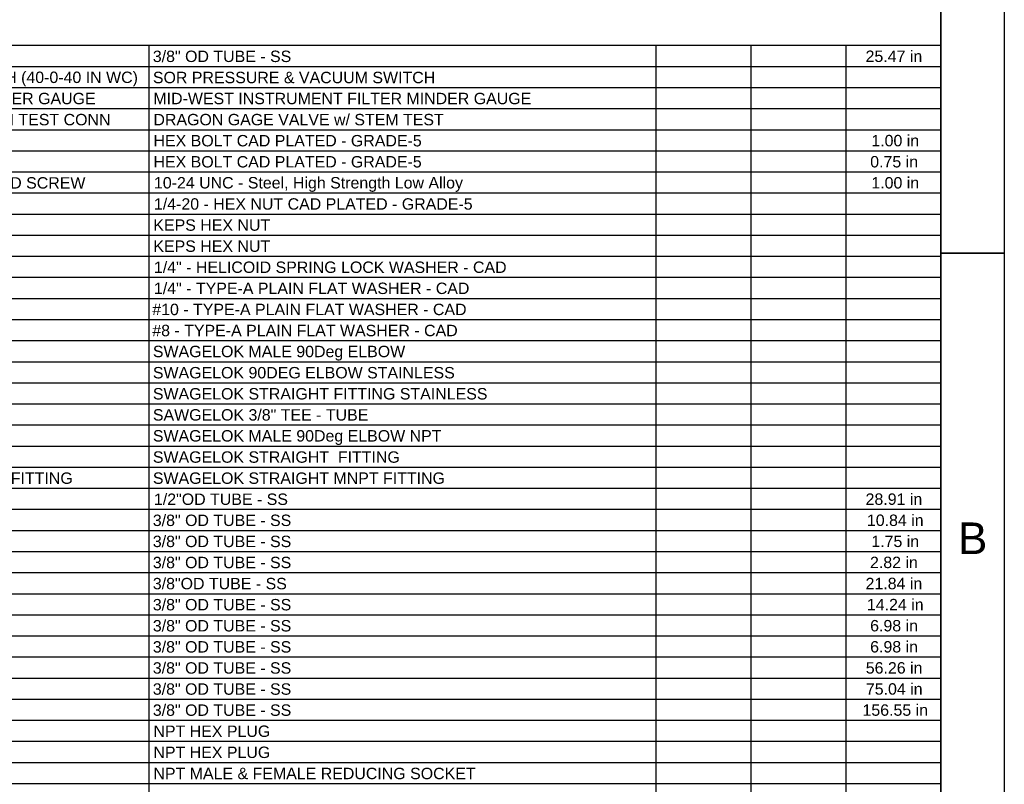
# Model space of a CAD drawing. Header units: inches. Extents: x 3 to 360, y 8 to 227.
# Tile 97 of 98: x 277 to 360, y 73 to 137. Entities that reach past the tile are written whole.
import ezdxf
from ezdxf.enums import TextEntityAlignment as Align

# ---------------------------------------------------------------- set-up
doc = ezdxf.new("R2010")
doc.units = ezdxf.units.IN
doc.header["$LTSCALE"] = 10.66666666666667
doc.header["$MEASUREMENT"] = 0
doc.layers.get('0').update_dxf_attribs({"lineweight": 25})
doc.layers.get('DEFPOINTS').update_dxf_attribs({"lineweight": 25})
doc.layers.add('BORDER', color=7, linetype='Continuous', lineweight=25)
doc.layers.add('BORDER_TEXT', color=7, linetype='Continuous', lineweight=25)
doc.styles.add('DEFAULT-ANSIByLayer-SMALL', font='arial.ttf')
doc.styles.add('Text Style153', font='arial.ttf')

# ---------------------------------------------------------------- blocks, each defined once
blk = doc.blocks.new('Borders ProEnergy ANSI-D')
at = {"layer": 'BORDER', "lineweight": 35}
for p, q in [((33.25, 20.75), (33.25, 1.249999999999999)), ((33.25, 11), (33.75, 11))]:
    blk.add_line(p, q, dxfattribs=at)
at = {"layer": 'DEFPOINTS'}
blk.add_line((33.75, 21.25), (33.75, 0.7500000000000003), dxfattribs=at)
at = {"layer": 'BORDER_TEXT', "style": 'Text Style153'}
blk.add_text('B', height=0.2499999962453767, dxfattribs=at).set_placement((33.5, 8.624999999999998), align=Align.CENTER)
blk = doc.blocks.new('Parts List')
for p, q in [((33.24999999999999, 12.63866611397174), (19.74999999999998, 12.63866611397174)), ((26.99999999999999, 12.63866611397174), (26.99999999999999, 3.98177591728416)), ((30.99999999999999, 12.63866611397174), (30.99999999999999, 3.98177591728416)), ((31.74999999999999, 12.63866611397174), (31.74999999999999, 3.98177591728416)), ((32.49999999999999, 12.63866611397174), (32.49999999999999, 3.98177591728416)), ((33.24999999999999, 12.63866611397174), (33.24999999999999, 3.98177591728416)), ((33.24999999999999, 12.47218745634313), (19.74999999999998, 12.47218745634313)), ((33.24999999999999, 12.30570879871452), (19.74999999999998, 12.30570879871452)), ((33.24999999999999, 12.13923014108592), (19.74999999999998, 12.13923014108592)), ((33.24999999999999, 11.97275148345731), (19.74999999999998, 11.97275148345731)), ((33.24999999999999, 11.8062728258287), (19.74999999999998, 11.8062728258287)), ((33.24999999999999, 11.6397941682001), (19.74999999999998, 11.6397941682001)), ((33.24999999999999, 11.47331551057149), (19.74999999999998, 11.47331551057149)), ((33.24999999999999, 11.30683685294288), (19.74999999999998, 11.30683685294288)), ((33.24999999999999, 11.14035819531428), (19.74999999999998, 11.14035819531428)), ((33.24999999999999, 10.97387953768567), (19.74999999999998, 10.97387953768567)), ((33.24999999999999, 10.80740088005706), (19.74999999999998, 10.80740088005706)), ((33.24999999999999, 10.64092222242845), (19.74999999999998, 10.64092222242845)), ((33.24999999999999, 10.47444356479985), (19.74999999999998, 10.47444356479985)), ((33.24999999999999, 10.30796490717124), (19.74999999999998, 10.30796490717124)), ((33.24999999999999, 10.14148624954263), (19.74999999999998, 10.14148624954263)), ((33.24999999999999, 9.975007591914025), (19.74999999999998, 9.975007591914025)), ((33.24999999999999, 9.808528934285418), (19.74999999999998, 9.808528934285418)), ((33.24999999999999, 9.64205027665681), (19.74999999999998, 9.64205027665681)), ((33.24999999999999, 9.475571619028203), (19.74999999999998, 9.475571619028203)), ((33.24999999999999, 9.309092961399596), (19.74999999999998, 9.309092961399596)), ((33.24999999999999, 9.14261430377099), (19.74999999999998, 9.14261430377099)), ((33.24999999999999, 8.976135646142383), (19.74999999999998, 8.976135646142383)), ((33.24999999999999, 8.809656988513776), (19.74999999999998, 8.809656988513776)), ((33.24999999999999, 8.643178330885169), (19.74999999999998, 8.643178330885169)), ((33.24999999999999, 8.476699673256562), (19.74999999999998, 8.476699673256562)), ((33.24999999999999, 8.310221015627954), (19.74999999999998, 8.310221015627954)), ((33.24999999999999, 8.143742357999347), (19.74999999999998, 8.143742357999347)), ((33.24999999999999, 7.97726370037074), (19.74999999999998, 7.97726370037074)), ((33.24999999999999, 7.810785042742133), (19.74999999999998, 7.810785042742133)), ((33.24999999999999, 7.644306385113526), (19.74999999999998, 7.644306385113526)), ((33.24999999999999, 7.477827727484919), (19.74999999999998, 7.477827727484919)), ((33.24999999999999, 7.311349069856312), (19.74999999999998, 7.311349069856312)), ((33.24999999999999, 7.144870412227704), (19.74999999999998, 7.144870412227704)), ((33.24999999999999, 6.978391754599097), (19.74999999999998, 6.978391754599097)), ((33.24999999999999, 6.81191309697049), (19.74999999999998, 6.81191309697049))]:
    blk.add_line(p, q)
at = {"char_height": 0.0899999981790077, "attachment_point": 7, "style": 'DEFAULT-ANSIByLayer-SMALL'}
for s, insert in [('3/8" OD TUBE - SS', (27.03054401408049, 12.50812876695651)), ('25.47 in', (32.65518794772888, 12.50874614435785)), ('PRESSURE & VACUUM SWITCH (40-0-40 IN WC)', (24.03515202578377, 12.31668059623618)), ('SOR PRESSURE & VACUUM SWITCH', (27.03090401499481, 12.3411013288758)), ('4-1/2" MODEL-120 FILTER MINDER GAUGE', (24.02665600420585, 12.1751714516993)), ('MID-WEST INSTRUMENT FILTER MINDER GAUGE', (27.03479202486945, 12.1751714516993)), ('1/4"FNPT GAGE VALVE w/STEM TEST CONN', (24.03932803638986, 12.00869279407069)), ('DRAGON GAGE VALVE w/ STEM TEST', (27.03515202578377, 12.00869279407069)), ('1.00 in', (32.70065043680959, 11.84283151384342)), ('HEX BOLT CAD PLATED - GRADE-5', (27.03565602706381, 11.84221413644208)), ('HEX BOLT CAD PLATED - GRADE-5', (27.03565602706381, 11.67573547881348)), ('0.75 in', (32.69179441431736, 11.67635285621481)), ('10-24  x 1 in PHILLIPS PAN HEAD SCREW', (24.03932803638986, 11.50925682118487)), ('10-24 UNC - Steel, High Strength Low Alloy', (27.03932803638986, 11.48435590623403)), ('1.00 in', (32.70065043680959, 11.50987419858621)), ('1/4-20 - HEX NUT CAD PLATED - GRADE-5', (27.03932803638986, 11.34277816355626)), ('KEPS HEX NUT', (27.03464802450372, 11.17629950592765)), ('KEPS HEX NUT', (27.03464802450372, 11.00982084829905)), ('1/4" - HELICOID SPRING LOCK WASHER - CAD', (27.03932803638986, 10.84334219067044)), ('1/4" - TYPE-A PLAIN FLAT WASHER - CAD', (27.03932803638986, 10.67686353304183)), ('#10 - TYPE-A PLAIN FLAT WASHER - CAD', (27.0263680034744, 10.51038487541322)), ('#8 - TYPE-A PLAIN FLAT WASHER - CAD', (27.0263680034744, 10.34390621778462)), ('SWAGELOK MALE 90Deg ELBOW', (27.03090401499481, 10.15252664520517)), ('SWAGELOK 90DEG ELBOW STAINLESS', (27.03090401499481, 10.0109489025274)), ('SWAGELOK STRAIGHT FITTING STAINLESS', (27.03090401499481, 9.844470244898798)), ('SAWGELOK 3/8" TEE - TUBE', (27.03090401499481, 9.67799158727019)), ('SWAGELOK MALE 90Deg ELBOW NPT', (27.03090401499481, 9.486612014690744)), ('SWAGELOK STRAIGHT  FITTING', (27.03090401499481, 9.345034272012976)), ('3/8TUBE x 1/4MNPT STRAIGHT FITTING', (24.03054401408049, 9.178555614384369)), ('SWAGELOK STRAIGHT MNPT FITTING', (27.03090401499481, 9.178555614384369)), ('1/2"OD TUBE - SS', (27.03932803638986, 9.012076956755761)), ('28.91 in', (32.65518794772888, 9.012694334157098)), ('3/8" OD TUBE - SS', (27.03054401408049, 8.845598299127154)), ('10.84 in', (32.66569997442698, 8.846215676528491)), ('3/8" OD TUBE - SS', (27.03054401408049, 8.679119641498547)), ('1.75 in', (32.70065043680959, 8.679737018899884)), ('3/8" OD TUBE - SS', (27.03054401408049, 8.51264098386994)), ('2.82 in', (32.69013841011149, 8.513258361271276)), ('3/8"OD TUBE - SS', (27.03054401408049, 8.346162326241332)), ('21.84 in', (32.65518794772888, 8.34677970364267)), ('3/8" OD TUBE - SS', (27.03054401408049, 8.179683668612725)), ('14.24 in', (32.66569997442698, 8.181810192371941)), ('3/8" OD TUBE - SS', (27.03054401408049, 8.013205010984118)), ('6.98 in', (32.69129041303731, 8.013822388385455)), ('3/8" OD TUBE - SS', (27.03054401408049, 7.846726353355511)), ('6.98 in', (32.69129041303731, 7.847343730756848)), ('3/8" OD TUBE - SS', (27.03054401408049, 7.680247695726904)), ('56.26 in', (32.65684395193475, 7.680865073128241)), ('3/8" OD TUBE - SS', (27.03054401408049, 7.513769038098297)), ('75.04 in', (32.65763595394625, 7.514386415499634)), ('3/8" OD TUBE - SS', (27.03054401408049, 7.347290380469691)), ('156.55 in', (32.63074952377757, 7.347907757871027)), ('NPT HEX PLUG', (27.0350800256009, 7.180811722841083)), ('NPT HEX PLUG', (27.0350800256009, 7.014333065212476)), ('NPT MALE & FEMALE REDUCING SOCKET ', (27.0350800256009, 6.847305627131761))]:
    blk.add_mtext(s, dxfattribs=dict(at, insert=insert))

msp = doc.modelspace()

# ---------------------------------------------------------------- block references
at = {"xscale": 10.66666666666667, "yscale": 10.66666666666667, "zscale": 10.66666666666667}
for name in ['Borders ProEnergy ANSI-D', 'Parts List']:
    msp.add_blockref(name, (0, 0), dxfattribs=at)

doc.saveas('drawing.dxf')
